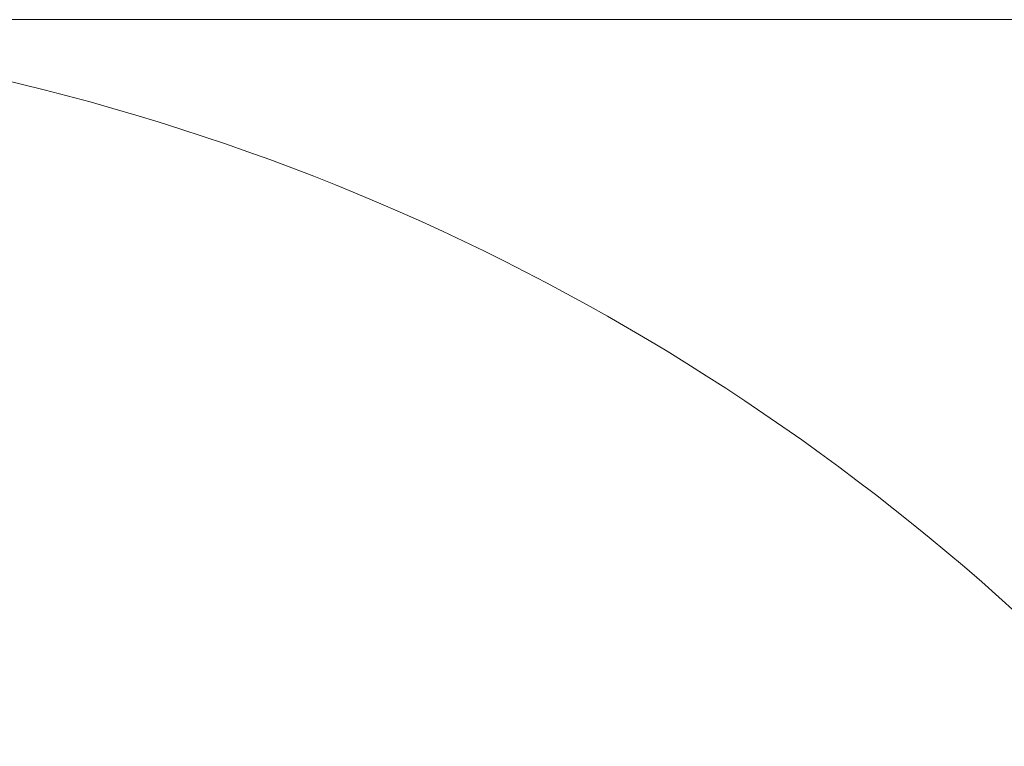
# Model space of a CAD drawing. Header units: millimetres. Extents: x 0 to 14900, y 0 to 10500.
# Tile 28 of 58: x 4403 to 5588, y 7191 to 8065. Entities that reach past the tile are written whole.
import ezdxf

# ---------------------------------------------------------------- set-up
doc = ezdxf.new("R2010")
doc.units = ezdxf.units.MM
doc.header["$LTSCALE"] = 25
doc.styles.add('SLDTEXTSTYLE0', font='TXT', dxfattribs={"width": 0.605})
doc.dimstyles.new('SLDDIMSTYLE0', dxfattribs={"dimtxt": 87.5, "dimasz": 87.5, "dimexe": 0, "dimexo": 0.0625, "dimgap": 21.875, "dimtad": 1, "dimdec": 0, "dimrnd": 1e-09, "dimzin": 12, "dimdsep": 46, "dimtxsty": 'SLDTEXTSTYLE0', "dimsah": 1, "dimcen": 0.09, "dimadec": 0, "dimazin": 3, "dimtfac": 1, "dimtofl": 0, "dimtmove": 0, "dimatfit": 3, "dimfxl": 1, "dimfrac": 2, "dimtolj": 1, "dimtzin": 12, "dimarcsym": 0})

# ---------------------------------------------------------------- blocks, each defined once
blk = doc.blocks.new('_D_5')
at = {"color": 7, "linetype": 'Continuous', "lineweight": 0}
for p, q in [((3808, 8065.3), (7067, 8065.3)), ((7029.5, 8065.3), (7029.5, 4545.2)), ((3838.9, 4545.2), (7067, 4545.2))]:
    blk.add_line(p, q, dxfattribs=at)
at = {"color": 7, "linetype": 'Continuous', "lineweight": 18}
for points in [[(7029.5, 8065.3), (7017, 7977.8), (7042, 7977.8)], [(7029.5, 4545.2), (7042, 4632.7), (7017, 4632.7)]]:
    blk.add_solid(points, dxfattribs=at)
at = {"color": 7, "linetype": 'Continuous', "lineweight": 18, "insert": (6916.7, 6171.6), "char_height": 87.5, "attachment_point": 1, "rotation": 90, "style": 'SLDTEXTSTYLE0'}
blk.add_mtext('3520', dxfattribs=at)

msp = doc.modelspace()

# ---------------------------------------------------------------- linework, layer by layer
at = {"color": 7, "linetype": 'Continuous', "lineweight": 18}
msp.add_arc((3757.9923585, 5325.2433282), 2740.01, 5.0785834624, 154.8428782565, dxfattribs=at)

# ---------------------------------------------------------------- dimensions: what is measured, and where the dimension line sits
dim = msp.add_linear_dim(base=(7029.4841952, 4545.2433282), p1=(3757.9923585, 8065.2533282), p2=(3788.8925321, 4545.2433282), angle=90, dimstyle='SLDDIMSTYLE0', dxfattribs=at)
dim.commit()
dim.dimension.update_dxf_attribs({"geometry": '_D_5', "text_midpoint": (7029.4841952, 6305.2483282), "dimtype": 160})

doc.saveas('drawing.dxf')
